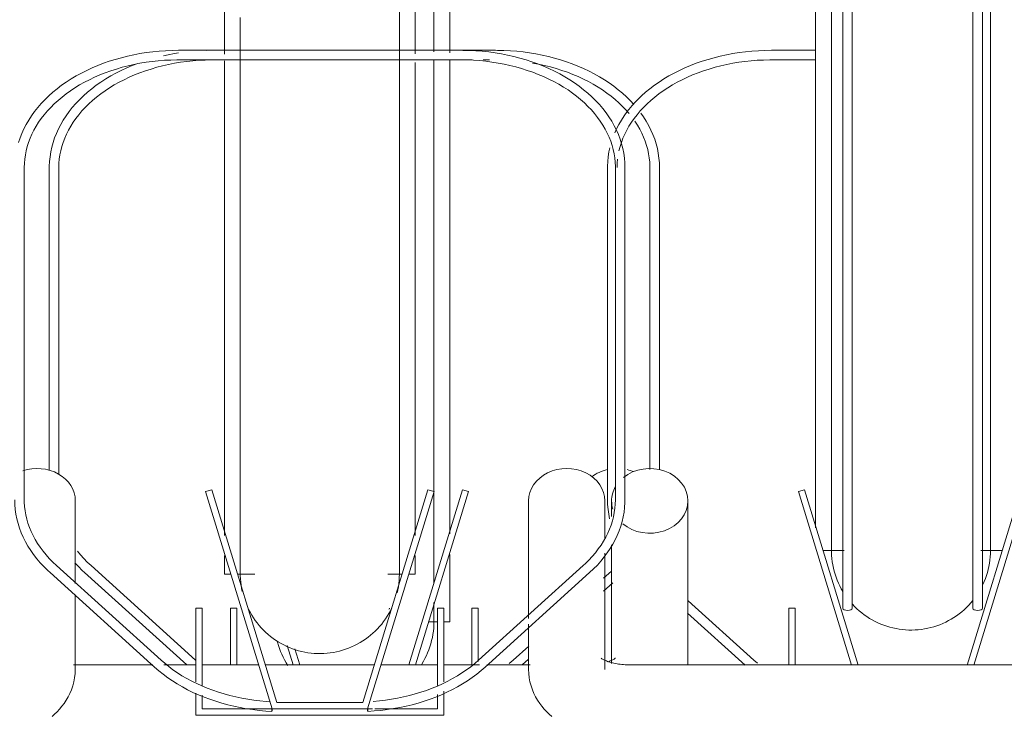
# Model space of a CAD drawing. Extents: x 50445 to 145605, y -10968 to 41989.
# Tile 220 of 256: x 95590 to 95900, y -633 to -414. Entities that reach past the tile are written whole.
import ezdxf

# ---------------------------------------------------------------- set-up
doc = ezdxf.new("R2010")
doc.units = 0
doc.header["$LTSCALE"] = 414.30304
doc.header["$MEASUREMENT"] = 0
doc.layers.add('A-EQPM', color=6, linetype='CONTINUOUS', lineweight=18)

# ---------------------------------------------------------------- blocks, each defined once
blk = doc.blocks.new('97_KA_gestapelde fietsenstalling 8 fietsen 1600x1900 - Type-V118-plotview doorsnede C C  -  1 op 100')
at = {"layer": 'A-EQPM'}
for p, q in [((14545.9, -1054.24), (14545.9, -1091.7)), ((14471.51, -1090.88), (14469.47, -1090.91)), ((14475.03, -1090.88), (14471.51, -1090.88)), ((14560.28, -1090.88), (14535.03, -1090.88)), ((14471.51, -1093.88), (14475.03, -1093.88)), ((14535.03, -1093.88), (14552.96, -1093.88)), ((14545.9, -1093.87), (14545.9, -1242.89)), ((14556.35, -1093.88), (14558.36, -1093.88)), ((14420.01, -1127.74), (14420.01, -1222.98)), ((14423.01, -1224.29), (14423.01, -1127.74)), ((14608.78, -1127.74), (14608.78, -1222.73)), ((14611.78, -1222.76), (14611.78, -1127.74)), ((14549.88, -1229.06), (14533.04, -1284.16)), ((14535.13, -1284.16), (14551.8, -1229.64)), ((14551.8, -1229.64), (14549.88, -1229.06)), ((14545.9, -1249.39), (14545.9, -1270.58)), ((14465.99, -1282.65), (14433.12, -1252.89)), ((14431.1, -1255.12), (14463.19, -1284.16)), ((14596.73, -1254.66), (14594.22, -1256.92)), ((14594.22, -1260.97), (14597.14, -1258.33)), ((14478.96, -1266.3), (14476.96, -1266.3)), ((14476.96, -1266.3), (14476.96, -1284.16)), ((14478.96, -1284.16), (14478.96, -1266.3)), ((14554.84, -1266.3), (14552.84, -1266.3)), ((14552.84, -1266.3), (14552.84, -1284.16)), ((14554.84, -1283.04), (14554.84, -1266.3)), ((14539.28, -1270.58), (14541.83, -1270.58)), ((14543.97, -1270.58), (14545.9, -1270.58)), ((14494.81, -1278.08), (14496.67, -1284.16)), ((14498.76, -1284.16), (14497.22, -1279.13)), ((14570.69, -1278.23), (14565.8, -1282.65)), ((14565.8, -1282.65), (14564.59, -1283.7)), ((14568.61, -1284.16), (14570.66, -1282.3))]:
    blk.add_line(p, q, dxfattribs=at)
at = {"layer": 'A-EQPM', "flags": 128}
for points in [[(14540.9, -1091.32), (14540.9, -1087.49), (14540.9, -1076.22), (14540.9, -1064.77), (14540.9, -1053.81)], [(14460.64, -1091.72), (14459.37, -1091.92), (14457.4, -1092.29), (14455.88, -1092.62)], [(14603.77, -1107.96), (14602.63, -1106.73), (14601.42, -1105.54), (14600.15, -1104.38), (14598.82, -1103.26), (14597.42, -1102.18), (14595.97, -1101.14), (14594.46, -1100.15), (14592.9, -1099.19), (14591.29, -1098.29), (14589.63, -1097.43), (14587.92, -1096.62), (14586.17, -1095.86), (14584.38, -1095.15), (14582.55, -1094.5), (14580.69, -1093.89), (14578.8, -1093.34), (14576.88, -1092.84), (14574.93, -1092.4), (14572.96, -1092.01), (14570.97, -1091.68), (14568.96, -1091.41), (14566.94, -1091.19), (14564.91, -1091.03), (14562.88, -1090.93), (14560.84, -1090.89), (14560.28, -1090.88)], [(14447.88, -1094.98), (14446.1, -1095.67), (14444.34, -1096.41), (14442.63, -1097.21), (14440.95, -1098.05), (14439.33, -1098.95), (14437.75, -1099.88), (14436.23, -1100.87), (14434.76, -1101.89), (14433.35, -1102.96), (14432, -1104.07), (14430.71, -1105.22), (14429.49, -1106.41), (14428.33, -1107.63), (14427.24, -1108.88), (14426.22, -1110.17), (14425.27, -1111.49), (14424.39, -1112.83), (14423.6, -1114.21), (14422.87, -1115.6), (14422.23, -1117.02), (14421.67, -1118.45), (14421.18, -1119.91), (14420.78, -1121.37), (14420.46, -1122.85), (14420.23, -1124.34), (14420.08, -1125.84), (14420.01, -1127.34), (14420.01, -1127.74)], [(14423.01, -1127.74), (14423.05, -1126.41), (14423.16, -1125.08), (14423.35, -1123.76), (14423.61, -1122.44), (14423.95, -1121.13), (14424.36, -1119.83), (14424.85, -1118.53), (14425.41, -1117.25), (14426.04, -1115.99), (14426.75, -1114.74), (14427.52, -1113.51), (14428.37, -1112.3), (14429.29, -1111.12), (14430.27, -1109.95), (14431.32, -1108.82), (14432.44, -1107.71), (14433.62, -1106.64), (14434.86, -1105.59), (14436.17, -1104.59), (14437.53, -1103.61), (14438.94, -1102.68), (14440.41, -1101.78), (14441.93, -1100.93), (14443.5, -1100.12), (14445.12, -1099.35), (14446.78, -1098.63), (14448.48, -1097.96), (14450.21, -1097.34), (14451.99, -1096.76), (14453.79, -1096.23), (14455.63, -1095.76), (14457.49, -1095.34), (14459.37, -1094.97), (14461.27, -1094.65), (14463.19, -1094.39), (14465.13, -1094.18), (14467.07, -1094.03), (14469.03, -1093.93), (14470.98, -1093.89), (14471.51, -1093.88)], [(14540.9, -1258.45), (14540.9, -1255.1), (14540.9, -1251.04), (14540.9, -1246.51), (14540.9, -1241.54), (14540.9, -1236.13), (14540.9, -1230.29), (14540.9, -1224.02), (14540.9, -1217.34), (14540.9, -1210.25), (14540.9, -1202.78), (14540.9, -1194.92), (14540.9, -1186.7), (14540.9, -1178.13), (14540.9, -1169.22), (14540.9, -1159.98), (14540.9, -1150.43), (14540.9, -1140.58), (14540.9, -1130.46), (14540.9, -1120.07), (14540.9, -1109.43), (14540.9, -1098.57), (14540.9, -1094.07)], [(14571.91, -1094.88), (14573.8, -1095.23), (14575.67, -1095.64), (14577.51, -1096.1), (14579.33, -1096.61), (14581.11, -1097.18), (14582.86, -1097.79), (14584.57, -1098.45), (14586.24, -1099.16), (14587.86, -1099.91), (14589.45, -1100.71), (14590.98, -1101.55), (14592.46, -1102.43), (14593.89, -1103.36), (14595.27, -1104.32), (14596.59, -1105.32), (14597.85, -1106.35), (14599.04, -1107.42), (14600.18, -1108.52), (14601.25, -1109.65), (14602.25, -1110.8)], [(14611.78, -1127.74), (14611.74, -1126.24), (14611.62, -1124.75), (14611.4, -1123.26), (14611.11, -1121.77), (14610.73, -1120.3), (14610.27, -1118.85), (14609.73, -1117.4), (14609.1, -1115.98), (14608.4, -1114.58), (14607.63, -1113.2), (14606.77, -1111.85), (14605.91, -1110.62)], [(14604.05, -1113.18), (14604.85, -1114.41), (14605.57, -1115.65), (14606.22, -1116.91), (14606.8, -1118.19), (14607.31, -1119.48), (14607.74, -1120.78), (14608.1, -1122.09), (14608.38, -1123.4), (14608.59, -1124.73), (14608.72, -1126.05), (14608.78, -1127.38), (14608.78, -1127.74)], [(14433.12, -1252.89), (14431.96, -1251.8), (14430.87, -1250.69), (14429.85, -1249.54), (14428.89, -1248.37)], [(14428.03, -1252.01), (14429.17, -1253.24), (14430.37, -1254.44), (14431.1, -1255.12)], [(14540.9, -1270.58), (14540.9, -1270.33), (14540.9, -1269.6), (14540.9, -1268.38), (14540.9, -1266.68), (14540.9, -1264.5)], [(14540.9, -1266.14), (14540.9, -1267.97), (14540.9, -1269.32), (14540.9, -1270.18), (14540.9, -1270.56), (14540.9, -1270.58)], [(14540.9, -1270.58), (14540.88, -1271.58), (14540.82, -1272.57), (14540.72, -1273.57), (14540.58, -1274.56), (14540.4, -1275.54), (14540.18, -1276.52), (14539.92, -1277.48), (14539.63, -1278.44), (14539.3, -1279.38), (14538.92, -1280.31), (14538.52, -1281.22), (14538.07, -1282.12), (14537.59, -1283), (14537.08, -1283.86)], [(14540.9, -1270.58), (14540.88, -1271.58), (14540.82, -1272.57), (14540.72, -1273.57), (14540.58, -1274.56), (14540.4, -1275.54), (14540.18, -1276.52), (14539.92, -1277.48), (14539.63, -1278.44), (14539.3, -1279.38), (14538.92, -1280.31), (14538.52, -1281.22), (14538.07, -1282.12), (14537.59, -1283), (14537.08, -1283.86)], [(14540.9, -1270.18), (14540.9, -1270.56), (14540.9, -1270.58)], [(14495.01, -1284.31), (14494.48, -1283.46), (14493.98, -1282.6), (14493.51, -1281.71), (14493.09, -1280.81), (14492.7, -1279.89), (14492.34, -1278.95), (14492.03, -1278), (14491.75, -1277.04)], [(14495.01, -1284.31), (14494.48, -1283.46), (14493.98, -1282.6), (14493.51, -1281.71), (14493.09, -1280.81), (14492.7, -1279.89), (14492.34, -1278.95), (14492.03, -1278), (14491.75, -1277.04)]]:
    blk.add_lwpolyline(points, dxfattribs=at)
at = {"layer": 'A-EQPM'}
for start_param, end_param in [(1.832596, 2.29807), (1.127234, 1.308997)]:
    blk.add_ellipse((14598.5, -1232.56), major_axis=(12, 0), ratio=0.848048, start_param=start_param, end_param=end_param, dxfattribs=at)
blk = doc.blocks.new('97_KA_gestapelde fietsenstalling 16 fietsen 1600x2900 - Type-V122-plotview doorsnede C C  -  1 op 100')
at = {"layer": 'A-EQPM'}
for p, q in [((14669.39, -936.38), (14669.39, -1266.3)), ((14672.39, -1266.3), (14672.39, -936.38)), ((14710.27, -936.38), (14710.27, -1266.3)), ((14713.27, -1266.3), (14713.27, -936.38)), ((14475.03, -1092.06), (14475.03, -950.77)), ((14535.03, -950.77), (14535.03, -1092.01)), ((14660.83, -1241.01), (14660.83, -1061.26)), ((14549.42, -1090.88), (14460.64, -1090.88)), ((14660.83, -1090.88), (14646.95, -1090.88)), ((14460.64, -1093.88), (14549.42, -1093.88)), ((14475.03, -1243.48), (14475.03, -1094.14)), ((14535.03, -1094.76), (14535.03, -1243.48)), ((14646.95, -1093.88), (14660.83, -1093.88)), ((14412.14, -1232.24), (14412.14, -1127.74)), ((14595.45, -1127.74), (14595.45, -1232.24)), ((14597.92, -1127.74), (14597.92, -1232.24)), ((14600.92, -1232.24), (14600.92, -1127.74)), ((14471.05, -1229.06), (14469.13, -1229.64)), ((14469.13, -1229.64), (14490.03, -1298)), ((14491.51, -1296), (14471.05, -1229.06)), ((14539.02, -1229.06), (14518.55, -1296)), ((14520.03, -1298), (14540.93, -1229.64)), ((14540.93, -1229.64), (14539.02, -1229.06)), ((14657.35, -1229.06), (14655.43, -1229.64)), ((14655.43, -1229.64), (14672.12, -1284.22)), ((14674.21, -1284.22), (14657.35, -1229.06)), ((14725.32, -1229.06), (14708.44, -1284.26)), ((14710.53, -1284.26), (14727.23, -1229.64)), ((14428.18, -1258.56), (14428.18, -1232.56)), ((14570.63, -1232.56), (14570.63, -1269.5)), ((14594.63, -1244.31), (14594.63, -1232.56)), ((14596.73, -1232.56), (14596.73, -1237.52)), ((14620.73, -1284.17), (14620.73, -1232.56)), ((14596.73, -1246.4), (14596.73, -1283.7)), ((14475.03, -1255.58), (14475.03, -1249.72)), ((14535.03, -1249.72), (14535.03, -1255.58)), ((14594.63, -1285.55), (14594.63, -1249)), ((14663.19, -1248.19), (14669.85, -1248.19)), ((14712.83, -1248.19), (14719.47, -1248.19)), ((14455.13, -1282.65), (14422.25, -1252.89)), ((14587.81, -1252.89), (14554.94, -1282.65)), ((14420.24, -1255.12), (14453.11, -1284.87)), ((14475.03, -1255.58), (14477.06, -1255.58)), ((14479.15, -1255.58), (14484.56, -1255.58)), ((14526.37, -1255.58), (14530.91, -1255.58)), ((14533, -1255.58), (14535.03, -1255.58)), ((14556.95, -1284.87), (14589.82, -1255.12)), ((14428.18, -1285.55), (14428.18, -1261.99)), ((14641.43, -1282.65), (14620.79, -1263.97)), ((14468.09, -1266.3), (14466.09, -1266.3)), ((14466.09, -1266.3), (14466.09, -1289.51)), ((14468.09, -1290.7), (14468.09, -1266.3)), ((14543.97, -1266.3), (14541.97, -1266.3)), ((14541.97, -1266.3), (14541.97, -1290.57)), ((14543.97, -1289.51), (14543.97, -1266.3)), ((14620.59, -1267.83), (14638.66, -1284.19)), ((14654.39, -1266.3), (14652.39, -1266.3)), ((14652.39, -1266.3), (14652.39, -1284.2)), ((14654.39, -1284.21), (14654.39, -1266.3)), ((14570.63, -1271.31), (14570.63, -1285.55)), ((14452.58, -1284.15), (14427.64, -1284.15)), ((14466.09, -1284.15), (14455.99, -1284.15)), ((14485.8, -1284.15), (14468.09, -1284.15)), ((14522.17, -1284.15), (14487.89, -1284.15)), ((14541.83, -1284.15), (14524.27, -1284.15)), ((14555.19, -1284.15), (14543.97, -1284.15)), ((14571.17, -1284.15), (14557.47, -1284.15)), ((15142.63, -1284.15), (14602.63, -1284.15)), ((14642.57, -1283.64), (14641.43, -1282.65)), ((14466.09, -1293.05), (14466.09, -1300)), ((14541.97, -1293.42), (14541.97, -1298)), ((14543.97, -1300), (14543.97, -1292.45)), ((14468.09, -1298), (14468.09, -1293.67)), ((14518.55, -1296), (14491.51, -1296)), ((14490.03, -1298), (14468.09, -1298)), ((14490.03, -1298), (14520.03, -1298)), ((14521.58, -1298), (14520.03, -1298)), ((14541.97, -1298), (14522.31, -1298)), ((14466.09, -1300), (14543.97, -1300))]:
    blk.add_line(p, q, dxfattribs=at)
at = {"layer": 'A-EQPM', "flags": 128}
for points in [[(14665.83, -1073.21), (14665.83, -1084.13), (14665.83, -1094.83), (14665.83, -1105.29), (14665.83, -1115.48), (14665.83, -1125.41), (14665.83, -1135.04), (14665.83, -1144.36), (14665.83, -1153.37), (14665.83, -1162.03), (14665.83, -1170.35), (14665.83, -1178.3), (14665.83, -1185.88), (14665.83, -1193.07), (14665.83, -1199.86), (14665.83, -1206.24), (14665.83, -1212.21), (14665.83, -1217.74), (14665.83, -1222.83), (14665.83, -1227.47), (14665.83, -1231.66), (14665.83, -1235.39), (14665.83, -1238.65), (14665.83, -1241.44), (14665.83, -1243.75), (14665.83, -1245.58), (14665.83, -1246.93), (14665.83, -1247.79), (14665.83, -1248.17), (14665.83, -1248.19)], [(14715.83, -1248.19), (14715.83, -1247.94), (14715.83, -1247.21), (14715.83, -1245.99), (14715.83, -1244.29), (14715.83, -1242.11), (14715.83, -1239.45), (14715.83, -1236.31), (14715.83, -1232.71), (14715.83, -1228.65), (14715.83, -1224.12), (14715.83, -1219.15), (14715.83, -1213.74), (14715.83, -1207.9), (14715.83, -1201.63), (14715.83, -1194.95), (14715.83, -1187.86), (14715.83, -1180.39), (14715.83, -1172.53), (14715.83, -1164.31), (14715.83, -1155.74), (14715.83, -1146.83), (14715.83, -1137.59), (14715.83, -1128.04), (14715.83, -1118.19), (14715.83, -1108.07), (14715.83, -1097.68), (14715.83, -1087.04), (14715.83, -1076.18)], [(14480.03, -1080.6), (14480.03, -1091.52), (14480.03, -1102.22), (14480.03, -1112.68), (14480.03, -1122.88), (14480.03, -1132.8), (14480.03, -1142.43), (14480.03, -1151.75), (14480.03, -1160.76), (14480.03, -1169.42), (14480.03, -1177.74), (14480.03, -1185.7), (14480.03, -1193.27), (14480.03, -1200.46), (14480.03, -1207.26), (14480.03, -1213.64), (14480.03, -1219.6), (14480.03, -1225.13), (14480.03, -1230.22), (14480.03, -1234.86), (14480.03, -1239.05), (14480.03, -1242.78), (14480.03, -1246.04), (14480.03, -1248.83), (14480.03, -1251.14), (14480.03, -1252.97), (14480.03, -1254.32), (14480.03, -1255.18), (14480.03, -1255.56), (14480.03, -1255.58)], [(14530.03, -1255.58), (14530.03, -1255.33), (14530.03, -1254.6), (14530.03, -1253.38), (14530.03, -1251.68), (14530.03, -1249.5), (14530.03, -1246.84), (14530.03, -1243.71), (14530.03, -1240.1), (14530.03, -1236.04), (14530.03, -1231.51), (14530.03, -1226.54), (14530.03, -1221.13), (14530.03, -1215.29), (14530.03, -1209.02), (14530.03, -1202.34), (14530.03, -1195.25), (14530.03, -1187.78), (14530.03, -1179.92), (14530.03, -1171.7), (14530.03, -1163.13), (14530.03, -1154.22), (14530.03, -1144.98), (14530.03, -1135.43), (14530.03, -1125.58), (14530.03, -1115.46), (14530.03, -1105.07), (14530.03, -1094.43), (14530.03, -1083.57), (14530.03, -1072.49)], [(14460.64, -1090.88), (14458.6, -1090.91), (14456.56, -1091), (14454.53, -1091.14), (14452.51, -1091.35), (14450.5, -1091.6), (14448.5, -1091.92), (14446.53, -1092.29), (14444.57, -1092.72), (14442.65, -1093.2), (14440.74, -1093.74), (14438.87, -1094.33), (14437.04, -1094.97), (14435.24, -1095.67), (14433.48, -1096.41), (14431.76, -1097.21), (14430.09, -1098.05), (14428.46, -1098.95), (14426.88, -1099.88), (14425.36, -1100.87), (14423.89, -1101.89), (14422.48, -1102.96), (14421.13, -1104.07), (14419.84, -1105.22), (14418.62, -1106.41), (14417.46, -1107.63), (14416.37, -1108.88), (14415.35, -1110.17), (14414.4, -1111.49), (14413.53, -1112.83), (14412.73, -1114.21), (14412.01, -1115.6), (14411.36, -1117.02), (14410.8, -1118.45), (14410.32, -1119.91)], [(14600.92, -1127.74), (14600.88, -1126.24), (14600.75, -1124.75), (14600.54, -1123.26), (14600.24, -1121.77), (14599.86, -1120.3), (14599.4, -1118.85), (14598.86, -1117.4), (14598.24, -1115.98), (14597.54, -1114.58), (14596.76, -1113.2), (14595.9, -1111.85), (14594.98, -1110.52), (14593.97, -1109.23), (14592.9, -1107.96), (14591.76, -1106.73), (14590.56, -1105.54), (14589.28, -1104.38), (14587.95, -1103.26), (14586.55, -1102.18), (14585.1, -1101.14), (14583.59, -1100.15), (14582.03, -1099.19), (14580.42, -1098.29), (14578.76, -1097.43), (14577.05, -1096.62), (14575.3, -1095.86), (14573.51, -1095.15), (14571.69, -1094.5), (14569.83, -1093.89), (14567.93, -1093.34), (14566.01, -1092.84), (14564.06, -1092.4), (14562.09, -1092.01), (14560.1, -1091.68), (14558.1, -1091.41), (14556.08, -1091.19), (14554.05, -1091.03), (14552.01, -1090.93), (14549.97, -1090.89), (14549.42, -1090.88)], [(14646.95, -1090.88), (14644.9, -1090.91), (14642.86, -1091), (14640.83, -1091.14), (14638.81, -1091.35), (14636.8, -1091.6), (14634.8, -1091.92), (14632.83, -1092.29), (14630.88, -1092.72), (14628.95, -1093.2), (14627.04, -1093.74), (14625.17, -1094.33), (14623.34, -1094.97), (14621.54, -1095.67), (14619.78, -1096.41), (14618.06, -1097.21), (14616.39, -1098.05), (14614.76, -1098.95), (14613.19, -1099.88), (14611.66, -1100.87), (14610.19, -1101.89), (14608.78, -1102.96), (14607.43, -1104.07), (14606.14, -1105.22), (14604.92, -1106.41), (14603.76, -1107.63), (14602.67, -1108.88), (14601.65, -1110.17), (14600.7, -1111.49), (14599.83, -1112.83), (14599.03, -1114.21), (14598.31, -1115.6), (14597.76, -1116.8)], [(14412.14, -1127.74), (14412.18, -1126.41), (14412.3, -1125.08), (14412.48, -1123.76), (14412.75, -1122.44), (14413.08, -1121.13), (14413.5, -1119.83), (14413.98, -1118.53), (14414.54, -1117.25), (14415.17, -1115.99), (14415.88, -1114.74), (14416.66, -1113.51), (14417.5, -1112.3), (14418.42, -1111.12), (14419.4, -1109.95), (14420.46, -1108.82), (14421.57, -1107.71), (14422.75, -1106.64), (14424, -1105.59), (14425.3, -1104.59), (14426.66, -1103.61), (14428.07, -1102.68), (14429.54, -1101.78), (14431.06, -1100.93), (14432.63, -1100.12), (14434.25, -1099.35), (14435.91, -1098.63), (14437.61, -1097.96), (14439.35, -1097.34), (14441.12, -1096.76), (14442.92, -1096.23), (14444.76, -1095.76), (14446.62, -1095.34), (14448.5, -1094.97), (14450.41, -1094.65), (14452.33, -1094.39), (14454.26, -1094.18), (14456.21, -1094.03), (14458.16, -1093.93), (14460.12, -1093.89), (14460.64, -1093.88)], [(14549.42, -1093.88), (14551.37, -1093.91), (14553.33, -1093.99), (14555.28, -1094.13), (14557.21, -1094.33), (14559.14, -1094.57), (14561.05, -1094.88), (14562.94, -1095.23), (14564.8, -1095.64), (14566.65, -1096.1), (14568.46, -1096.61), (14570.24, -1097.18), (14571.99, -1097.79), (14573.7, -1098.45), (14575.37, -1099.16), (14577, -1099.91), (14578.58, -1100.71), (14580.11, -1101.55), (14581.6, -1102.43), (14583.03, -1103.36), (14584.4, -1104.32), (14585.72, -1105.32), (14586.98, -1106.35), (14588.18, -1107.42), (14589.31, -1108.52), (14590.38, -1109.65), (14591.38, -1110.8), (14592.32, -1111.98), (14593.19, -1113.18), (14593.98, -1114.41), (14594.71, -1115.65), (14595.36, -1116.91), (14595.94, -1118.19), (14596.44, -1119.48), (14596.88, -1120.78), (14597.23, -1122.09), (14597.52, -1123.4), (14597.72, -1124.73), (14597.86, -1126.05), (14597.92, -1127.38), (14597.92, -1127.74)], [(14599.05, -1122.44), (14599.38, -1121.13), (14599.8, -1119.83), (14600.28, -1118.53), (14600.84, -1117.25), (14601.47, -1115.99), (14602.18, -1114.74), (14602.96, -1113.51), (14603.8, -1112.3), (14604.72, -1111.12), (14605.71, -1109.95), (14606.76, -1108.82), (14607.87, -1107.71), (14609.05, -1106.64), (14610.3, -1105.59), (14611.6, -1104.59), (14612.96, -1103.61), (14614.38, -1102.68), (14615.84, -1101.78), (14617.37, -1100.93), (14618.94, -1100.12), (14620.55, -1099.35), (14622.21, -1098.63), (14623.91, -1097.96), (14625.65, -1097.34), (14627.42, -1096.76), (14629.23, -1096.23), (14631.06, -1095.76), (14632.92, -1095.34), (14634.8, -1094.97), (14636.71, -1094.65), (14638.63, -1094.39), (14640.56, -1094.18), (14642.51, -1094.03), (14644.46, -1093.93), (14646.42, -1093.89), (14646.95, -1093.88)], [(14596.18, -1121.53), (14595.9, -1122.85), (14595.66, -1124.34), (14595.51, -1125.84), (14595.45, -1127.34), (14595.45, -1127.74)], [(14598.45, -1127.74), (14598.48, -1126.41), (14598.6, -1125.08)], [(14409.14, -1232.24), (14409.19, -1233.74), (14409.31, -1235.23), (14409.53, -1236.72), (14409.82, -1238.2), (14410.2, -1239.68), (14410.66, -1241.13), (14411.2, -1242.57), (14411.82, -1244), (14412.53, -1245.4), (14413.3, -1246.78), (14414.16, -1248.13), (14415.09, -1249.45), (14416.09, -1250.75), (14417.16, -1252.01), (14418.3, -1253.24), (14419.51, -1254.44), (14420.24, -1255.12)], [(14422.25, -1252.89), (14421.1, -1251.8), (14420.01, -1250.69), (14418.98, -1249.54), (14418.03, -1248.37), (14417.14, -1247.17), (14416.32, -1245.95), (14415.57, -1244.72), (14414.9, -1243.46), (14414.3, -1242.19), (14413.77, -1240.9), (14413.31, -1239.61), (14412.93, -1238.3), (14412.63, -1236.99), (14412.4, -1235.66), (14412.24, -1234.34), (14412.16, -1233.01), (14412.14, -1232.24)], [(14597.92, -1232.24), (14597.88, -1233.57), (14597.77, -1234.89), (14597.58, -1236.22), (14597.32, -1237.54), (14596.98, -1238.85), (14596.57, -1240.15), (14596.08, -1241.44), (14595.52, -1242.72), (14594.89, -1243.99), (14594.18, -1245.24), (14593.41, -1246.47), (14592.56, -1247.68), (14591.64, -1248.86), (14590.66, -1250.02), (14589.61, -1251.16), (14588.49, -1252.26), (14587.81, -1252.89)], [(14589.82, -1255.12), (14591.07, -1253.94), (14592.25, -1252.73), (14593.36, -1251.49), (14594.4, -1250.21), (14595.37, -1248.9), (14596.27, -1247.56), (14597.09, -1246.2), (14597.84, -1244.81), (14598.51, -1243.4), (14599.1, -1241.97), (14599.61, -1240.52), (14600.03, -1239.06), (14600.38, -1237.58), (14600.64, -1236.1), (14600.81, -1234.61), (14600.9, -1233.11), (14600.92, -1232.24)], [(14595.45, -1232.24), (14595.49, -1233.74), (14595.62, -1235.23), (14595.83, -1236.72), (14596.12, -1238.2)], [(14665.83, -1248.19), (14665.83, -1247.94), (14665.83, -1247.21), (14665.83, -1245.99), (14665.83, -1244.29), (14665.83, -1242.11)], [(14715.83, -1241.44), (14715.83, -1243.75), (14715.83, -1245.58), (14715.83, -1246.93), (14715.83, -1247.79), (14715.83, -1248.17), (14715.83, -1248.19)], [(14480.03, -1255.58), (14480.03, -1255.33), (14480.03, -1254.6), (14480.03, -1253.38), (14480.03, -1251.68), (14480.03, -1249.5)], [(14530.03, -1248.83), (14530.03, -1251.14), (14530.03, -1252.97), (14530.03, -1254.32), (14530.03, -1255.18), (14530.03, -1255.56), (14530.03, -1255.58)], [(14665.83, -1247.79), (14665.83, -1248.17), (14665.83, -1248.19)], [(14669.41, -1261.07), (14668.91, -1260.21), (14668.45, -1259.32), (14668.02, -1258.42), (14667.63, -1257.5), (14667.28, -1256.56), (14666.96, -1255.61), (14666.68, -1254.65), (14666.45, -1253.68), (14666.25, -1252.7), (14666.08, -1251.71), (14665.96, -1250.72), (14665.88, -1249.72), (14665.84, -1248.72), (14665.83, -1248.19)], [(14669.41, -1261.07), (14668.91, -1260.21), (14668.45, -1259.32), (14668.02, -1258.42), (14667.63, -1257.5), (14667.28, -1256.56), (14666.96, -1255.61), (14666.68, -1254.65), (14666.45, -1253.68), (14666.25, -1252.7), (14666.08, -1251.71), (14665.96, -1250.72), (14665.88, -1249.72)], [(14715.83, -1248.19), (14715.81, -1249.18), (14715.75, -1250.18), (14715.65, -1251.18), (14715.51, -1252.17), (14715.34, -1253.15), (14715.12, -1254.13), (14714.86, -1255.09), (14714.57, -1256.05), (14714.23, -1256.99), (14713.86, -1257.92), (14713.45, -1258.83)], [(14715.83, -1248.19), (14715.81, -1249.18), (14715.75, -1250.18), (14715.65, -1251.18), (14715.51, -1252.17), (14715.34, -1253.15), (14715.12, -1254.13), (14714.86, -1255.09), (14714.57, -1256.05), (14714.23, -1256.99), (14713.86, -1257.92), (14713.45, -1258.83)], [(14715.83, -1247.79), (14715.83, -1248.17), (14715.83, -1248.19)], [(14480.03, -1255.18), (14480.03, -1255.56), (14480.03, -1255.58)], [(14480.64, -1261.07), (14480.44, -1260.09), (14480.28, -1259.1), (14480.16, -1258.11), (14480.08, -1257.11), (14480.04, -1256.12), (14480.03, -1255.58)], [(14530.03, -1255.58), (14530.01, -1256.58), (14529.95, -1257.57), (14529.85, -1258.57), (14529.71, -1259.56), (14529.53, -1260.54), (14529.31, -1261.52)], [(14530.03, -1255.58), (14530.01, -1256.58), (14529.95, -1257.57), (14529.85, -1258.57), (14529.71, -1259.56)], [(14530.03, -1255.18), (14530.03, -1255.56), (14530.03, -1255.58)], [(14480.28, -1259.1), (14480.16, -1258.11), (14480.08, -1257.11)], [(14710.27, -1263.9), (14709.63, -1264.67), (14708.96, -1265.41), (14708.25, -1266.12), (14707.52, -1266.8), (14706.76, -1267.45), (14705.98, -1268.08), (14705.17, -1268.66), (14704.34, -1269.22), (14703.49, -1269.75), (14702.62, -1270.23), (14701.73, -1270.69), (14700.82, -1271.11), (14699.89, -1271.49), (14698.95, -1271.83), (14698, -1272.14), (14697.04, -1272.4), (14696.07, -1272.63), (14695.08, -1272.82), (14694.09, -1272.97), (14693.1, -1273.08), (14692.1, -1273.15), (14691.1, -1273.18), (14690.1, -1273.17), (14689.11, -1273.13), (14688.11, -1273.04), (14687.12, -1272.91), (14686.13, -1272.74), (14685.15, -1272.53), (14684.19, -1272.28), (14683.23, -1272), (14682.28, -1271.68), (14681.35, -1271.32), (14680.43, -1270.92), (14679.53, -1270.48), (14678.65, -1270.01), (14677.78, -1269.51), (14676.94, -1268.97), (14676.12, -1268.4), (14675.33, -1267.79), (14674.55, -1267.16), (14673.81, -1266.49), (14673.09, -1265.8), (14672.4, -1265.07)], [(14679.53, -1270.48), (14678.65, -1270.01), (14677.78, -1269.51), (14676.94, -1268.97), (14676.12, -1268.4), (14675.33, -1267.79), (14674.55, -1267.16), (14673.81, -1266.49), (14673.09, -1265.8), (14672.4, -1265.07)], [(14710.27, -1263.9), (14709.63, -1264.67), (14708.96, -1265.41), (14708.25, -1266.12), (14707.52, -1266.8), (14706.76, -1267.45), (14705.98, -1268.08), (14705.17, -1268.66)], [(14527.65, -1266.22), (14527.21, -1267.12), (14526.73, -1268), (14526.21, -1268.86), (14525.66, -1269.69), (14525.08, -1270.51), (14524.47, -1271.3), (14523.83, -1272.06), (14523.15, -1272.8), (14522.45, -1273.51), (14521.72, -1274.19), (14520.96, -1274.84), (14520.18, -1275.47), (14519.37, -1276.06), (14518.54, -1276.61), (14517.69, -1277.14), (14516.81, -1277.63), (14515.92, -1278.08), (14515.01, -1278.5), (14514.09, -1278.88), (14513.15, -1279.22), (14512.2, -1279.53), (14511.24, -1279.79), (14510.26, -1280.02), (14509.28, -1280.21), (14508.29, -1280.36), (14507.3, -1280.47), (14506.3, -1280.54), (14505.3, -1280.57), (14504.3, -1280.57), (14503.3, -1280.52), (14502.31, -1280.43), (14501.31, -1280.3), (14500.33, -1280.13), (14499.35, -1279.92), (14498.38, -1279.68), (14497.42, -1279.39), (14496.48, -1279.07), (14495.54, -1278.71), (14494.63, -1278.31), (14493.73, -1277.87), (14492.84, -1277.4), (14491.98, -1276.9), (14491.14, -1276.36), (14490.32, -1275.79), (14489.52, -1275.18), (14488.75, -1274.55), (14488, -1273.88), (14487.29, -1273.19), (14486.6, -1272.46), (14485.94, -1271.71), (14485.31, -1270.94), (14484.71, -1270.13), (14484.14, -1269.31), (14483.61, -1268.46), (14483.11, -1267.6), (14482.65, -1266.71)], [(14491.14, -1276.36), (14490.32, -1275.79), (14489.52, -1275.18), (14488.75, -1274.55), (14488, -1273.88), (14487.29, -1273.19), (14486.6, -1272.46), (14485.94, -1271.71), (14485.31, -1270.94), (14484.71, -1270.13), (14484.14, -1269.31), (14483.61, -1268.46), (14483.11, -1267.6), (14482.65, -1266.71)], [(14527.65, -1266.22), (14527.21, -1267.12), (14526.73, -1268), (14526.21, -1268.86), (14525.66, -1269.69), (14525.08, -1270.51), (14524.47, -1271.3), (14523.83, -1272.06), (14523.15, -1272.8), (14522.45, -1273.51), (14521.72, -1274.19), (14520.96, -1274.84), (14520.18, -1275.47), (14519.37, -1276.06), (14518.54, -1276.61), (14517.69, -1277.14), (14516.81, -1277.63), (14515.92, -1278.08)], [(14697.04, -1272.4), (14696.07, -1272.63), (14695.08, -1272.82), (14694.09, -1272.97), (14693.1, -1273.08), (14692.1, -1273.15), (14691.1, -1273.18), (14690.1, -1273.17), (14689.11, -1273.13), (14688.11, -1273.04), (14687.12, -1272.91), (14686.13, -1272.74), (14685.15, -1272.53), (14684.19, -1272.28), (14683.23, -1272), (14682.28, -1271.68), (14681.35, -1271.32), (14680.98, -1271.16)], [(14702.62, -1270.23), (14701.73, -1270.69), (14700.82, -1271.11), (14699.89, -1271.49), (14698.95, -1271.83)], [(14497.42, -1279.39), (14496.48, -1279.07), (14495.54, -1278.71), (14494.63, -1278.31), (14493.73, -1277.87), (14492.84, -1277.4)], [(14515.01, -1278.5), (14514.09, -1278.88), (14513.15, -1279.22), (14512.2, -1279.53), (14511.24, -1279.79), (14510.26, -1280.02), (14509.28, -1280.21), (14508.29, -1280.36), (14507.3, -1280.47), (14506.3, -1280.54), (14505.3, -1280.57), (14504.3, -1280.57), (14503.3, -1280.52), (14502.31, -1280.43), (14501.31, -1280.3), (14500.33, -1280.13), (14499.35, -1279.92), (14498.38, -1279.68)], [(14489.33, -1295.71), (14488.16, -1295.64), (14486.22, -1295.46), (14484.29, -1295.23), (14482.37, -1294.94), (14480.48, -1294.6), (14478.61, -1294.2), (14476.76, -1293.75), (14474.94, -1293.25), (14473.15, -1292.7), (14471.39, -1292.1), (14469.67, -1291.46), (14467.99, -1290.76), (14466.35, -1290.02), (14464.76, -1289.23), (14463.21, -1288.4), (14461.71, -1287.53), (14460.27, -1286.61), (14458.88, -1285.66), (14457.55, -1284.67), (14456.27, -1283.64), (14455.13, -1282.65)], [(14554.94, -1282.65), (14553.72, -1283.7), (14552.44, -1284.73), (14551.11, -1285.71), (14549.71, -1286.66), (14548.27, -1287.58), (14546.77, -1288.45), (14545.22, -1289.28), (14543.62, -1290.06), (14541.98, -1290.8), (14540.3, -1291.49), (14538.57, -1292.14), (14536.82, -1292.74), (14535.02, -1293.28), (14533.2, -1293.78), (14531.35, -1294.22), (14529.48, -1294.62), (14527.58, -1294.96), (14525.67, -1295.24), (14523.74, -1295.47), (14521.8, -1295.65)], [(14593.43, -1282.01), (14593.44, -1282.02), (14593.49, -1282.06), (14593.58, -1282.12), (14593.7, -1282.2), (14593.85, -1282.3), (14594.04, -1282.4), (14594.26, -1282.52), (14594.51, -1282.64), (14594.79, -1282.77), (14595.1, -1282.89), (14595.44, -1283.02), (14595.8, -1283.15), (14596.19, -1283.27), (14596.6, -1283.39), (14597.03, -1283.5), (14597.48, -1283.61), (14597.95, -1283.7), (14598.43, -1283.79), (14598.93, -1283.88), (14599.44, -1283.95), (14599.96, -1284.01), (14600.48, -1284.06), (14601.02, -1284.1), (14601.56, -1284.13), (14602.1, -1284.14), (14602.63, -1284.15)], [(14597.94, -1282.01), (14597.92, -1282.02), (14597.87, -1282.06), (14597.78, -1282.12), (14597.67, -1282.2), (14597.51, -1282.3), (14597.32, -1282.4), (14597.1, -1282.52), (14596.85, -1282.64), (14596.57, -1282.77), (14596.26, -1282.89), (14595.92, -1283.02), (14595.56, -1283.15)], [(14428.18, -1285.55), (14428.13, -1286.88), (14427.98, -1288.19), (14427.74, -1289.48), (14427.4, -1290.74), (14426.99, -1291.94), (14426.5, -1293.1), (14425.95, -1294.2), (14425.34, -1295.25), (14424.68, -1296.23), (14423.98, -1297.16), (14423.25, -1298.03), (14422.48, -1298.85), (14421.69, -1299.62), (14420.87, -1300.35)], [(14453.11, -1284.87), (14454.42, -1286.01), (14455.79, -1287.1), (14457.22, -1288.16), (14458.7, -1289.17), (14460.24, -1290.14), (14461.83, -1291.07), (14463.48, -1291.94), (14465.16, -1292.77), (14466.89, -1293.56), (14468.67, -1294.29), (14470.48, -1294.96), (14472.33, -1295.59), (14474.21, -1296.17), (14476.12, -1296.69), (14478.05, -1297.15), (14480.01, -1297.56), (14482, -1297.92), (14484, -1298.21), (14486.01, -1298.45), (14488.04, -1298.64), (14489.96, -1298.76)], [(14520.11, -1298.76), (14522.14, -1298.63), (14524.17, -1298.44), (14526.18, -1298.2), (14528.18, -1297.9), (14530.16, -1297.54), (14532.12, -1297.13), (14534.05, -1296.66), (14535.96, -1296.14), (14537.84, -1295.56), (14539.69, -1294.93), (14541.5, -1294.25), (14543.27, -1293.51), (14545, -1292.73), (14546.68, -1291.9), (14548.32, -1291.02), (14549.91, -1290.09), (14551.44, -1289.12), (14552.93, -1288.1), (14554.35, -1287.04), (14555.72, -1285.94), (14556.95, -1284.87)], [(14570.63, -1285.55), (14570.68, -1286.88), (14570.83, -1288.19), (14571.08, -1289.48), (14571.41, -1290.74), (14571.82, -1291.94), (14572.31, -1293.1), (14572.86, -1294.2), (14573.47, -1295.25), (14574.13, -1296.23), (14574.83, -1297.16), (14575.57, -1298.03), (14576.33, -1298.85), (14577.13, -1299.62), (14577.94, -1300.35)]]:
    blk.add_lwpolyline(points, dxfattribs=at)
at = {"layer": 'A-EQPM'}
for centre, major_axis, ratio, start_param, end_param in [((14416.18, -1232.56), (12, 0), 0.848048, 0, 1.956372), ((14608.73, -1232.56), (12, 0), 0.848048, 0, 2.331613), ((14582.63, -1232.56), (12, 0), 0.848048, 0, 3.141593), ((14608.73, -1232.56), (12, 0), 0.848048, 2.697266, 3.141593), ((14608.73, -1232.56), (12, 0), 0.848048, 3.141593, 3.403392), ((14608.73, -1232.56), (12, 0), 0.848048, 3.926991, 6.283185), ((14525.47, -1266.3), (1.5, 0), 0.486102, 5.759587, 6.283185), ((14670.89, -1266.3), (1.5, 0), 0.486102, 3.141593, 6.283185), ((14711.77, -1266.3), (1.5, 0), 0.486102, 3.141593, 6.283185), ((14490.03, -1297.26), (0.07, 1.5), 0.049327, 1.833815, 2.357414), ((14490.03, -1297.26), (0.07, 1.5), 0.049327, 2.357414, 3.141593), ((14490.03, -1297.26), (0.07, 1.5), 0.049327, 3.142812, 4.19001), ((14520.03, -1297.26), (-0.07, 1.5), 0.049327, 2.093176, 3.140373), ((14520.03, -1297.26), (-0.07, 1.5), 0.049327, 3.141593, 3.925771), ((14520.03, -1297.26), (-0.07, 1.5), 0.049327, 3.925771, 4.44937)]:
    blk.add_ellipse(centre, major_axis=major_axis, ratio=ratio, start_param=start_param, end_param=end_param, dxfattribs=at)

msp = doc.modelspace()

# ---------------------------------------------------------------- block references
at = {"layer": 'A-EQPM'}
for name in ['97_KA_gestapelde fietsenstalling 16 fietsen 1600x2900 - Type-V122-plotview doorsnede C C  -  1 op 100', '97_KA_gestapelde fietsenstalling 8 fietsen 1600x1900 - Type-V118-plotview doorsnede C C  -  1 op 100']:
    msp.add_blockref(name, (81179.52, 667.18), dxfattribs=at)

doc.saveas('drawing.dxf')
